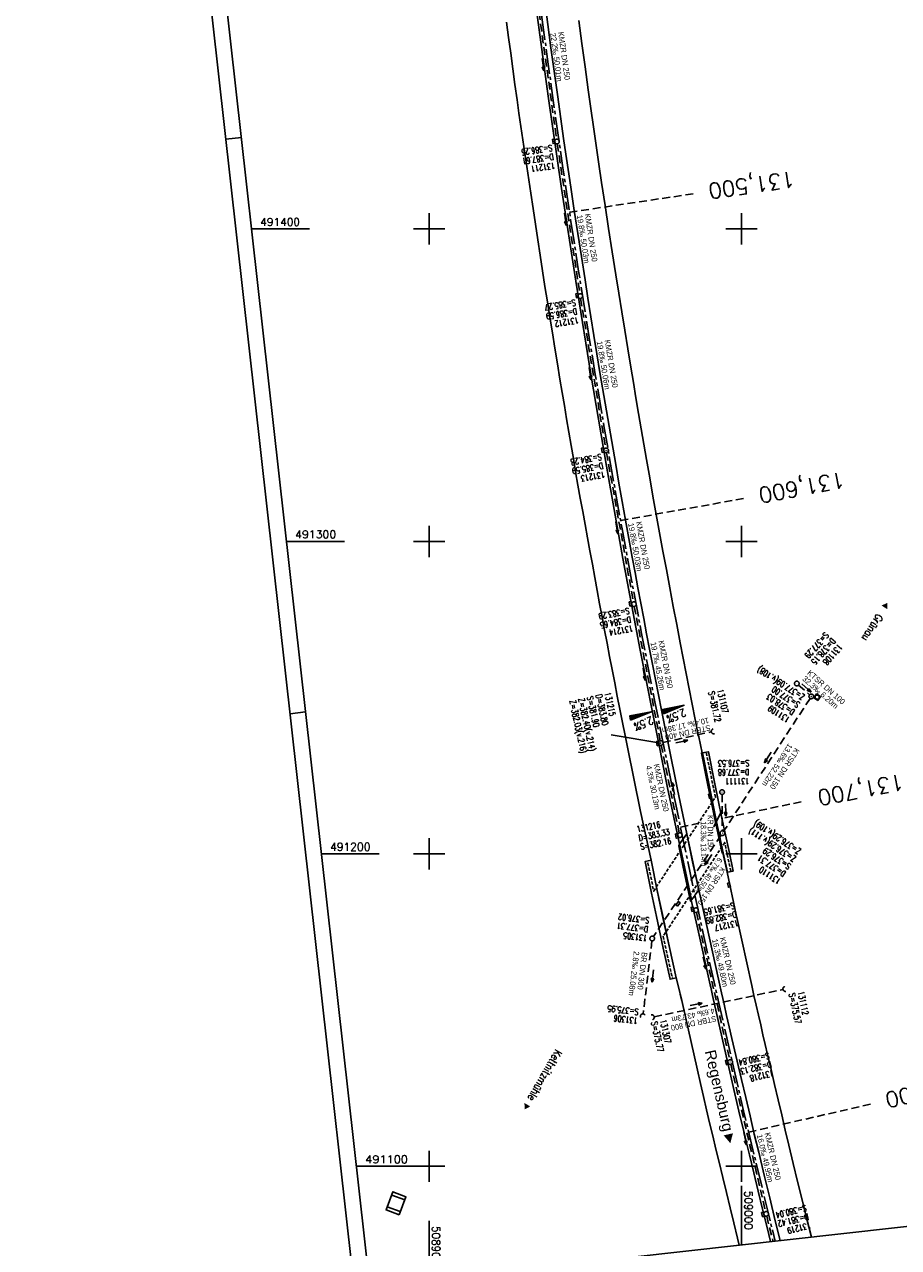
# Model space of a CAD drawing. Extents: x 508770 to 509192, y 490877 to 492038.
# Tile 2 of 6: x 508770 to 509050, y 491074 to 491465. Entities that reach past the tile are written whole.
import ezdxf
from ezdxf.enums import TextEntityAlignment as Align

# ---------------------------------------------------------------- set-up
doc = ezdxf.new("R2010")
doc.units = 0
doc.header["$LTSCALE"] = 10
doc.header["$MEASUREMENT"] = 0
for name, pattern in [('ACHSE', [5.5, 4, -0.5, 0.5, -0.5]), ('LT00', [0]), ('LT17', [0.15, 0.1, -0.05]), ('STRICHLINIE2', [0.375, 0.25, -0.125])]:
    doc.linetypes.add(name, pattern=pattern)
doc.layers.get('0').update_dxf_attribs({"linetype": 'LT00'})
for name, color, linetype in [('-BESCH', 7, 'STRICHLINIE2'), ('-BKAN003', 140, 'LT00'), ('-BKAN005', 140, 'LT00'), ('-BSCH003', 5, 'LT00'), ('-BSCH005', 5, 'LT00'), ('-Halt-Pfeil', 4, 'LT00'), ('-RICHTUNG-NAME', 250, 'Continuous'), ('A-TEXT-KILOMETER', 30, 'LT17'), ('AX-020', 250, 'ACHSE'), ('DFK_BEB_SCHR', 254, 'LT00'), ('DFK_BEBAUUNG', 250, 'LT00'), ('ORTSNAMEN', 7, 'Continuous'), ('QUER_OST', 11, 'LT00'), ('QUER_WEST', 11, 'LT00'), ('RAHMEN', 250, 'Continuous'), ('V_AFBR_BAB', 250, 'LT00'), ('V_BFBR_BAB', 250, 'LT00'), ('V_BR_KAPPE', 30, 'LT00'), ('V_BR_WID', 30, 'LT17'), ('V_KA_MULD', 182, 'LT00'), ('V_KA_PRUF', 182, 'LT00'), ('V_RASTER', 250, 'LT00'), ('V_SINKK', 182, 'LT00'), ('V_UK_DURCH', 182, 'LT00')]:
    doc.layers.add(name, color=color, linetype=linetype)
doc.styles.add('Arial', font='ARIAL.TTF')
doc.styles.add('Haltungsbeschriftung', font='ARIAL.TTF', dxfattribs={"width": 0.75})
doc.styles.add('Kilometrierung', font='romans.shx')
doc.styles.add('ROMANS', font='romans.shx', dxfattribs={"width": 0.8})
doc.styles.add('schachtbeschriftung', font='romans.shx', dxfattribs={"width": 0.75, "height": 0.2})
doc.styles.get("Standard").update_dxf_attribs({"font": 'romans.shx', "width": 0.8})

# ---------------------------------------------------------------- blocks, each defined once
blk = doc.blocks.new('SYMB1107')
at = {"color": 0, "linetype": 'ByBlock'}
for points in [[(-0.2, 0), (-0.196157, 0.039018), (-0.184776, 0.076537), (-0.166294, 0.111114), (-0.141421, 0.141421), (-0.111114, 0.166294), (-0.076537, 0.184776), (-0.039018, 0.196157), (0, 0.2)], [(0, 0.2), (0.039018, 0.196157), (0.076537, 0.184776), (0.111114, 0.166294), (0.141421, 0.141421), (0.166294, 0.111114), (0.184776, 0.076537), (0.196157, 0.039018), (0.2, 0)]]:
    blk.add_lwpolyline(points, dxfattribs=at)
blk = doc.blocks.new('SYMB0003')
at = {"color": 0, "linetype": 'ByBlock'}
for p, q in [((-0.015712, 0), (0.010166, 0.012015)), ((0, -0.021257), (-0.015712, 0)), ((0.010166, 0.012015), (0, -0.021257))]:
    blk.add_line(p, q, dxfattribs=at)
for points in [[(-0.031395, 0.499013), (-0.093691, 0.491144), (-0.154509, 0.475528), (-0.21289, 0.452414), (-0.267913, 0.422164), (-0.318712, 0.385257), (-0.364484, 0.342274), (-0.404509, 0.293893), (-0.438154, 0.240877), (-0.464888, 0.184062), (-0.484292, 0.124345), (-0.496058, 0.062667), (-0.5, 0)], [(-0.5, 0), (-0.496058, -0.062667), (-0.484292, -0.124345), (-0.464888, -0.184062), (-0.438154, -0.240877), (-0.404509, -0.293893), (-0.364485, -0.342274), (-0.318712, -0.385257), (-0.267914, -0.422164), (-0.21289, -0.452414), (-0.154509, -0.475529), (-0.093691, -0.491144), (-0.031395, -0.499014), (0.031395, -0.499014)], [(0.5, 0), (0.496057, 0.062667), (0.484292, 0.124345), (0.464888, 0.184062), (0.438153, 0.240877), (0.404509, 0.293893), (0.364484, 0.342274), (0.318712, 0.385257), (0.267913, 0.422164), (0.21289, 0.452414), (0.154509, 0.475528), (0.093691, 0.491144), (0.031395, 0.499013), (-0.031395, 0.499013)], [(0.031395, -0.499014), (0.093691, -0.491144), (0.154509, -0.475529), (0.21289, -0.452414), (0.267914, -0.422164), (0.318712, -0.385257), (0.364485, -0.342274), (0.404509, -0.293893), (0.438154, -0.240877), (0.464889, -0.184062), (0.484292, -0.124345), (0.496058, -0.062667), (0.5, 0)]]:
    blk.add_lwpolyline(points, dxfattribs=at)
blk = doc.blocks.new('SYMB1210')
at = {"color": 0, "linetype": 'ByBlock'}
blk.add_line((0.018815, -0.179014), (0.055623, -0.17119), dxfattribs=at)
for points in [[(-0.2, -0.2), (-0.2, 0.2), (0.2, 0.2), (0.2, -0.2), (-0.2, -0.2)], [(0.018815, 0.179014), (-0.018815, 0.179014), (-0.055623, 0.17119), (-0.09, 0.155885), (-0.120444, 0.133766), (-0.145623, 0.105801), (-0.164438, 0.073213), (-0.176067, 0.037424), (-0.18, 0)], [(-0.18, 0), (-0.176067, -0.037424), (-0.164438, -0.073213), (-0.145623, -0.105801), (-0.120444, -0.133766), (-0.09, -0.155885), (-0.055623, -0.17119), (-0.018815, -0.179014), (0.018815, -0.179014)], [(0.18, 0), (0.176067, 0.037424), (0.164438, 0.073213), (0.145623, 0.105801), (0.120444, 0.133766), (0.09, 0.155885), (0.055623, 0.17119), (0.018815, 0.179014)], [(0.055623, -0.17119), (0.09, -0.155885), (0.120444, -0.133766), (0.145623, -0.105801), (0.164438, -0.073213), (0.176067, -0.037424), (0.18, 0)]]:
    blk.add_lwpolyline(points, dxfattribs=at)
blk = doc.blocks.new('SYMB0011')
at = {"color": 0, "linetype": 'ByBlock'}
for p, q in [((0.5, 0), (-0.5, 0)), ((0, 0.5), (0, -0.5))]:
    blk.add_line(p, q, dxfattribs=at)
blk = doc.blocks.new('SYMB0652')
at = {"color": 0, "linetype": 'ByBlock'}
blk.add_lwpolyline([(-0.15, -0.075), (0.15, -0.075), (0.15, 0.075), (-0.15, 0.075), (-0.15, -0.075)], dxfattribs=at)
blk = doc.blocks.new('SYMB0070')
at = {"color": 0, "linetype": 'ByBlock'}
for p, q in [((-0.5, 0), (0.2, 0)), ((0.5, 0), (0.2, 0.1)), ((0.2, 0.1), (0.2, 0)), ((0.468, 0), (0.21, 0.086)), ((0.21, 0.086), (0.21, -0.086)), ((0.21, -0.086), (0.468, 0)), ((0.22, -0.072), (0.437, 0)), ((0.23, -0.058), (0.405, 0)), ((0.24, -0.045), (0.374, 0)), ((0.342, 0), (0.25, 0.031)), ((0.25, 0.031), (0.25, -0.031)), ((0.25, -0.031), (0.342, 0)), ((0.26, -0.017), (0.31, 0)), ((0.27, -0.003), (0.279, 0))]:
    blk.add_line(p, q, dxfattribs=at)
for points in [[(0.2, 0), (0.2, -0.1), (0.5, 0)], [(0.437, 0), (0.22, 0.072), (0.22, -0.072)], [(0.405, 0), (0.23, 0.058), (0.23, -0.058)], [(0.374, 0), (0.24, 0.045), (0.24, -0.045)], [(0.31, 0), (0.26, 0.017), (0.26, -0.017)], [(0.279, 0), (0.27, 0.003), (0.27, -0.003)]]:
    blk.add_lwpolyline(points, dxfattribs=at)

msp = doc.modelspace()

# ---------------------------------------------------------------- linework, layer by layer
at = {"layer": '-BESCH'}
for p, q in [((508934.16, 491476.78), (508940.82, 491428.73)), ((508941.03, 491427.24), (508948.26, 491379.25)), ((508948.49, 491377.77), (508956.52, 491329.88)), ((508956.78, 491328.4), (508965.39, 491280.64)), ((508965.67, 491279.17), (508973.99, 491236.21)), ((509018.26, 491254.01), (509021.78, 491250.9)), ((509021.94, 491249.77), (508994.28, 491207.25)), ((508974.87, 491235.63), (508990.33, 491239.04)), ((508980.08, 491206.7), (508974.29, 491234.74)), ((508993.79, 491219.01), (508993.87, 491207.37)), ((508993.46, 491206), (508971.84, 491173.54)), ((508985.56, 491181.22), (508996.21, 491134.11)), ((508971.33, 491172.17), (508968.54, 491148.8)), ((508972.05, 491147.84), (509013.26, 491156.6)), ((508996.55, 491132.65), (509007.72, 491085.5)), ((509008.07, 491084.05), (509010.09, 491075.98))]:
    msp.add_line(p, q, dxfattribs=at)
at = {"layer": '-BKAN005'}
msp.add_line((508993.65, 491213.88), (508991.11, 491208.66), dxfattribs=at)
at = {"layer": '-BSCH003'}
msp.add_line((508958.28, 491238.12), (508974.14, 491235.47), dxfattribs=at)
at = {"layer": 'A-TEXT-KILOMETER', "ltscale": 2.5}
for p, q in [((508944.97, 491405.35), (508984.53, 491411.25)), ((508961.31, 491306.69), (509000.69, 491313.73)), ((508994.63, 491211.52), (509019.61, 491216.77)), ((508980.46, 491208.55), (508986.38, 491209.79)), ((509002.29, 491110.96), (509041.3, 491119.89))]:
    msp.add_line(p, q, dxfattribs=at)
at = {"layer": 'AX-020', "ltscale": 0.2, "flags": 128}
msp.add_lwpolyline([(508906.39, 491995.15), (508906.23, 491986.71), (508905.99, 491969.98), (508905.82, 491953.25), (508905.74, 491936.51), (508905.74, 491919.78), (508905.82, 491903.05), (508905.98, 491886.31), (508906.22, 491869.58), (508906.54, 491852.85), (508906.94, 491836.12), (508907.42, 491819.4), (508907.97, 491802.67), (508908.61, 491785.95), (508909.33, 491769.24), (508910.13, 491752.52), (508911.01, 491735.81), (508911.97, 491719.11), (508913.01, 491702.4), (508914.12, 491685.71), (508915.32, 491669.02), (508916.6, 491652.33), (508917.96, 491635.66), (508919.39, 491618.98), (508920.91, 491602.32), (508922.51, 491585.66), (508924.18, 491569.01), (508925.94, 491552.37), (508927.77, 491535.74), (508929.69, 491519.12), (508931.68, 491502.5), (508933.76, 491485.9), (508935.91, 491469.31), (508938.14, 491452.72), (508940.45, 491436.15), (508942.84, 491419.59), (508945.31, 491403.04), (508947.86, 491386.5), (508950.49, 491369.97), (508953.2, 491353.46), (508955.98, 491336.96), (508958.85, 491320.48), (508961.79, 491304), (508964.81, 491287.55), (508967.92, 491271.1), (508971.1, 491254.67), (508972.29, 491248.62), (508975.57, 491232.21), (508978.94, 491215.82), (508982.38, 491199.44), (508985.89, 491183.09), (508989.48, 491166.74), (508993.14, 491150.41), (508996.87, 491134.1), (509000.68, 491117.81), (509004.55, 491101.53), (509008.49, 491085.26), (509010.75, 491076.06)], dxfattribs=at)
at = {"layer": 'DFK_BEB_SCHR'}
for p, q in [((508892.19, 491089.23), (508888.04, 491090.81)), ((508886.61, 491087.07), (508890.78, 491085.49))]:
    msp.add_line(p, q, dxfattribs=at)
at = {"layer": 'DFK_BEBAUUNG'}
msp.add_lwpolyline([(508890.39, 491084.46), (508886.22, 491086.04), (508888.44, 491091.84), (508892.58, 491090.26), (508890.39, 491084.46)], dxfattribs=at)
at = {"layer": 'QUER_OST'}
for p, q in [((508974.81, 491246.23), (508975.08, 491244.87)), ((508975.36, 491244.98), (508975.1, 491246.29)), ((508975.39, 491246.35), (508975.64, 491245.1)), ((508975.92, 491245.22), (508975.69, 491246.4)), ((508975.98, 491246.46), (508976.21, 491245.33)), ((508976.49, 491245.45), (508976.28, 491246.52)), ((508976.57, 491246.58), (508976.77, 491245.57)), ((508977.05, 491245.68), (508976.87, 491246.64)), ((508977.16, 491246.69), (508977.34, 491245.8)), ((508977.62, 491245.92), (508977.45, 491246.75)), ((508977.75, 491246.81), (508977.9, 491246.04)), ((508978.18, 491246.15), (508978.04, 491246.87)), ((508978.34, 491246.93), (508978.47, 491246.27)), ((508978.75, 491246.39), (508978.63, 491246.99)), ((508978.93, 491247.04), (508979.03, 491246.5)), ((508979.32, 491246.62), (508979.22, 491247.1)), ((508979.51, 491247.16), (508979.6, 491246.74)), ((508979.88, 491246.86), (508979.81, 491247.22)), ((508980.1, 491247.28), (508980.16, 491246.97)), ((508980.45, 491247.09), (508980.4, 491247.34)), ((508980.69, 491247.39), (508980.73, 491247.21)), ((508981.01, 491247.32), (508980.99, 491247.45)), ((508981.28, 491247.51), (508981.29, 491247.44)), ((508981.58, 491247.56), (508981.57, 491247.57))]:
    msp.add_line(p, q, dxfattribs=at)
msp.add_lwpolyline([(508975.03, 491244.85), (508974.76, 491246.22), (508981.62, 491247.58), (508975.03, 491244.85)], dxfattribs=at)
at = {"layer": 'QUER_WEST'}
for p, q in [((508969.01, 491245.08), (508969.09, 491244.66)), ((508969.38, 491244.78), (508969.3, 491245.14)), ((508969.6, 491245.2), (508969.66, 491244.89)), ((508969.94, 491245.01), (508969.89, 491245.26)), ((508970.19, 491245.31), (508970.22, 491245.13)), ((508970.51, 491245.25), (508970.48, 491245.37)), ((508970.77, 491245.43), (508970.79, 491245.36)), ((508971.07, 491245.48), (508971.07, 491245.49)), ((508964.3, 491244.15), (508964.57, 491242.79)), ((508964.85, 491242.9), (508964.59, 491244.21)), ((508964.89, 491244.27), (508965.14, 491243.02)), ((508965.42, 491243.14), (508965.18, 491244.32)), ((508965.48, 491244.38), (508965.7, 491243.25)), ((508965.98, 491243.37), (508965.77, 491244.44)), ((508966.07, 491244.5), (508966.27, 491243.49)), ((508966.55, 491243.61), (508966.36, 491244.56)), ((508966.65, 491244.62), (508966.83, 491243.72)), ((508967.11, 491243.84), (508966.95, 491244.67)), ((508967.24, 491244.73), (508967.4, 491243.96)), ((508967.68, 491244.07), (508967.54, 491244.79)), ((508967.83, 491244.85), (508967.96, 491244.19)), ((508968.24, 491244.31), (508968.13, 491244.91)), ((508968.42, 491244.97), (508968.53, 491244.43)), ((508968.81, 491244.54), (508968.71, 491245.02))]:
    msp.add_line(p, q, dxfattribs=at)
msp.add_lwpolyline([(508964.52, 491242.77), (508964.25, 491244.14), (508971.12, 491245.5), (508964.52, 491242.77)], dxfattribs=at)
at = {"layer": 'RAHMEN'}
for p, q in [((508834.96, 491428.71), (508839.93, 491429.26)), ((508855.52, 491244.85), (508860.49, 491245.41))]:
    msp.add_line(p, q, dxfattribs=at)
for points in [[(508770.5, 492005.11), (508896.64, 490877.14), (509191.8, 490910.15), (509065.66, 492038.12), (508770.5, 492005.11)], [(508778.24, 491980.82), (508881.05, 491061.55), (509166.27, 491093.45), (509063.47, 492012.72), (508778.24, 491980.82)]]:
    msp.add_lwpolyline(points, dxfattribs=at)
at = {"layer": 'V_AFBR_BAB'}
for points in [[(508986.17, 491238.09), (508986.33, 491237.46), (508987.43, 491232.31), (508987.15, 491232.24), (508989.12, 491222.48), (508991.58, 491210.71), (508993.78, 491200.26), (508994.01, 491200.37), (508995.38, 491194.09), (508998.28, 491180.45), (508998.48, 491179.67)], [(508988.78, 491177.44), (508988.56, 491178.38), (508986.34, 491188.51), (508984.42, 491197.47), (508982.54, 491206.44), (508979.56, 491220.58), (508976.56, 491235.44), (508976.38, 491236.29)], [(508980.41, 491155.14), (508980.21, 491155.69), (508979.13, 491160.3), (508976.96, 491170.03), (508974.68, 491180.59), (508973.05, 491188.31), (508971.09, 491197.96), (508967.67, 491213.51), (508967.56, 491214.05)], [(508977.34, 491216.09), (508977.54, 491215.16), (508980.11, 491203.15), (508979.95, 491202.57), (508981.34, 491195.79), (508983.68, 491184.82), (508983.92, 491185.15), (508985.82, 491176.86), (508989.96, 491158.09), (508990.13, 491157.31)]]:
    msp.add_lwpolyline(points, dxfattribs=at)
at = {"layer": 'V_BFBR_BAB'}
for points in [[(508977.34, 491216.09), (508976.33, 491221.11), (508973.4, 491235.71), (508967.57, 491265.14), (508962.06, 491294.58), (508956.74, 491324.03), (508951.72, 491353.55), (508946.92, 491383.26), (508942.38, 491412.95), (508938.09, 491442.45), (508934.04, 491472.37), (508930.25, 491502.13), (508926.7, 491531.99), (508923.45, 491561.8), (508920.41, 491591.73), (508917.67, 491621.59), (508915.56, 491646.54), (508913.94, 491666.75), (508912.56, 491686.38), (508911.89, 491697.26)], [(508976.38, 491236.29), (508975.4, 491241.16), (508974.43, 491246.03), (508973.46, 491250.91), (508972.49, 491255.78), (508971.53, 491260.66), (508970.58, 491265.53), (508969.64, 491270.44), (508968.7, 491275.35), (508967.78, 491280.26), (508966.86, 491285.17), (508965.95, 491290.09), (508965.05, 491295), (508963.97, 491300.92), (508962.89, 491306.83), (508961.83, 491312.75), (508960.77, 491318.67), (508959.73, 491324.58), (508958.02, 491334.41), (508956.34, 491344.24), (508954.7, 491354.07), (508953.72, 491360.01), (508952.75, 491365.94), (508951.8, 491371.88), (508950.85, 491377.82), (508949.91, 491383.75), (508948.75, 491391.14), (508947.61, 491398.54), (508946.48, 491405.93), (508945.37, 491413.33), (508943.18, 491428.19), (508941.05, 491443.06), (508940.01, 491450.5), (508938.99, 491457.94), (508937.98, 491465.38), (508937, 491472.83)], [(508967.56, 491214.05), (508963.62, 491233.61), (508962.77, 491237.83), (508961.93, 491242.06), (508961.08, 491246.28), (508960.24, 491250.5), (508959.41, 491254.73), (508958.58, 491258.96), (508957.76, 491263.18), (508956.96, 491267.4), (508956.16, 491271.61), (508955.37, 491275.83), (508954.59, 491280.05), (508953.81, 491284.27), (508953.04, 491288.49), (508952.26, 491292.71), (508951.49, 491296.93), (508950.71, 491301.15), (508949.94, 491305.37), (508949.18, 491309.59), (508948.41, 491313.81), (508947.66, 491318.04), (508946.91, 491322.26), (508946.18, 491326.5), (508945.45, 491330.73), (508944.73, 491334.97), (508944.01, 491339.21), (508943.3, 491343.45), (508942.6, 491347.69), (508941.89, 491351.93), (508941.08, 491356.88), (508940.26, 491361.82), (508939.45, 491366.77), (508938.65, 491371.72), (508937.85, 491376.67), (508937.07, 491381.62), (508936.3, 491386.59), (508935.53, 491391.57), (508934.77, 491396.55), (508934.02, 491401.53), (508933.28, 491406.5), (508932.53, 491411.48), (508931.9, 491415.74), (508931.27, 491419.99), (508930.64, 491424.25), (508930.01, 491428.5), (508929.39, 491432.76), (508928.78, 491437.02), (508928.17, 491441.28), (508927.48, 491446.26), (508926.79, 491451.25), (508926.12, 491456.23), (508925.45, 491461.22), (508924.79, 491466.21)], [(508986.17, 491238.09), (508985.2, 491242.99), (508984.22, 491247.89), (508983.25, 491252.79), (508982.29, 491257.69), (508981.33, 491262.59), (508980.38, 491267.49), (508979.25, 491273.36), (508978.13, 491279.22), (508977.03, 491285.09), (508975.94, 491290.96), (508974.85, 491296.83), (508973.77, 491302.7), (508972.71, 491308.58), (508971.65, 491314.46), (508970.61, 491320.35), (508969.58, 491326.23), (508968.72, 491331.15), (508967.88, 491336.06), (508967.05, 491340.98), (508966.22, 491345.9), (508965.4, 491350.82), (508964.58, 491355.74), (508963.6, 491361.66), (508962.63, 491367.58), (508961.67, 491373.5), (508960.71, 491379.42), (508959.76, 491385.35), (508958.6, 491392.72), (508957.45, 491400.09), (508956.32, 491407.46), (508955.21, 491414.84), (508954.33, 491420.77), (508953.47, 491426.7), (508952.61, 491432.63), (508951.77, 491438.56), (508950.94, 491444.49), (508949.91, 491451.9), (508948.89, 491459.31), (508947.89, 491466.73)], [(509022.33, 491077.35), (509022.24, 491077.71), (509020.81, 491083.51), (509019.38, 491089.32), (509017.97, 491095.12), (509016.56, 491100.93), (509015.17, 491106.74), (509014.02, 491111.59), (509012.87, 491116.44), (509011.73, 491121.29), (509010.6, 491126.14), (509009.46, 491130.99), (509008.33, 491135.84), (509007.59, 491138.98), (509006.86, 491142.12), (509006.13, 491145.27), (509005.41, 491148.41), (509004.69, 491151.55), (509003.98, 491154.7), (509003.28, 491157.85), (508998.48, 491179.67)], [(508988.78, 491177.44), (508993.6, 491155.57), (508994.41, 491151.91), (508995.23, 491148.26), (508996.07, 491144.6), (508996.91, 491140.95), (508997.76, 491137.3), (508998.61, 491133.65), (508999.97, 491127.82), (509001.34, 491121.98), (509002.72, 491116.15), (509004.1, 491110.32), (509005.49, 491104.49), (509007.25, 491097.18), (509009.02, 491089.87), (509010.8, 491082.57), (509012.35, 491076.24)], [(508980.41, 491155.14), (508980.86, 491153.02), (508985.9, 491130.75), (508986.86, 491126.54), (508987.83, 491122.34), (508988.81, 491118.13), (508989.8, 491113.93), (508990.8, 491109.73), (508991.81, 491105.54), (508992.82, 491101.34), (508993.99, 491096.47), (508995.16, 491091.61), (508996.34, 491086.75), (508997.53, 491081.88), (508998.72, 491077.02), (508999.27, 491074.77)], [(509009.29, 491075.89), (509008.18, 491080.41), (509006.75, 491086.24), (509005.33, 491092.07), (509003.91, 491097.9), (509002.51, 491103.73), (509001.5, 491107.91), (509000.5, 491112.08), (508999.51, 491116.26), (508998.53, 491120.44), (508997.55, 491124.63), (508996.58, 491128.81), (508995.63, 491133), (508990.72, 491154.65), (508990.13, 491157.31)]]:
    msp.add_lwpolyline(points, dxfattribs=at)
at = {"layer": 'V_BR_KAPPE'}
for points in [[(508997.37, 491194.5), (508995.49, 491194.1), (508994.14, 491200.32), (508991.94, 491210.78), (508989.5, 491222.52), (508987.53, 491232.3), (508989.43, 491232.69), (508991.4, 491222.99), (508993.75, 491211.44), (508996.02, 491200.72), (508997.37, 491194.5)], [(508983.98, 491185.24), (508981.71, 491195.86), (508980.17, 491203.16), (508980.86, 491204.16), (508982.51, 491206.42), (508984.36, 491197.45), (508986.3, 491188.49), (508985.19, 491186.84), (508984.92, 491186.41), (508983.98, 491185.24)], [(508971.03, 491197.95), (508969.12, 491197.53), (508971.19, 491187.41), (508972.74, 491179.91), (508974.94, 491169.79), (508977.16, 491159.89), (508979.05, 491160.29), (508976.9, 491169.98), (508974.58, 491180.57), (508972.99, 491188.28), (508971.03, 491197.95)]]:
    msp.add_lwpolyline(points, dxfattribs=at)
at = {"layer": 'V_BR_WID'}
for points in [[(508970.05, 491197.06), (508971.89, 491188.1), (508991.63, 491218.12), (508988.78, 491232.15)], [(508996.62, 491194.44), (508994.63, 491203.63), (508974.89, 491173.6), (508977.81, 491160.58)]]:
    msp.add_lwpolyline(points, dxfattribs=at)
at = {"layer": 'V_RASTER'}
for p, q in [((508900, 491395), (508900, 491405)), ((509000, 491405), (509000, 491395)), ((508861.7, 491400), (508843.2, 491400)), ((508905, 491400), (508895, 491400)), ((509005, 491400), (508995, 491400)), ((508900, 491295), (508900, 491305)), ((509000, 491305), (509000, 491295)), ((508854.38, 491300), (508872.88, 491300)), ((508895, 491300), (508905, 491300)), ((508995, 491300), (509005, 491300)), ((508900, 491195), (508900, 491205)), ((509000, 491205), (509000, 491195)), ((508884.07, 491200), (508865.57, 491200)), ((508905, 491200), (508895, 491200)), ((509005, 491200), (508995, 491200)), ((508900, 491095), (508900, 491105)), ((509000, 491105), (509000, 491095)), ((508876.75, 491100), (508905, 491100)), ((508995, 491100), (509005, 491100)), ((509000, 491093.75), (509000, 491074.86)), ((508900, 491063.67), (508900, 491082.56))]:
    msp.add_line(p, q, dxfattribs=at)

# ---------------------------------------------------------------- block references
at = {"layer": '-Halt-Pfeil', "yscale": 3.999999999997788, "zscale": 4}
for p, xscale, rotation in [((508936.5, 491452.61), 4.00000000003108, 277.8884533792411), ((508943.66, 491403.1), 3.999999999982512, 278.560223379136), ((508951.52, 491353.66), 4.000000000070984, 279.5158433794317), ((508960.1, 491304.34), 3.999999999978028, 280.2306833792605), ((508968.85, 491257.5), 3.999999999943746, 280.9634433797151), ((509020.77, 491253.1), 4.000000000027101, 318.5410833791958), ((508980.88, 491235.94), 3.999999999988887, 12.44584337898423), ((509008.43, 491230.82), 3.999999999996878, 236.9636633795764), ((508978.17, 491220.92), 3.999999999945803, 101.6796133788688), ((508994.93, 491214.06), 4.000000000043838, 270.4111833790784), ((508989.4, 491198.12), 4.000000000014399, 236.332753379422), ((508988.2, 491165.03), 3.99999999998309, 282.7378133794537), ((508971.61, 491160.88), 4.000000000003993, 263.1751333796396), ((508985.48, 491151.85), 4.000000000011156, 11.99939337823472), ((509001.16, 491108.85), 3.999999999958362, 283.329063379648)]:
    msp.add_blockref('SYMB0070', p, dxfattribs=dict(at, xscale=xscale, rotation=rotation))
at = {"layer": 'V_BR_WID', "xscale": 0.0999999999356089, "yscale": 0.09999999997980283, "zscale": 0.1, "rotation": 276.3810133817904}
for p in [(508988.78, 491232.15), (508991.63, 491218.12), (508994.63, 491203.63), (508970.05, 491197.06), (508996.62, 491194.44), (508971.89, 491188.1), (508974.89, 491173.6), (508977.81, 491160.58)]:
    msp.add_blockref('SYMB0011', p, dxfattribs=at)
at = {"layer": 'V_KA_MULD', "xscale": 3.799999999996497, "yscale": 3.799999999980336, "zscale": 3.8, "rotation": 56.32440826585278}
msp.add_blockref('SYMB1210', (509024.22, 491250.15), dxfattribs=at)
at = {"layer": 'V_KA_PRUF', "xscale": 1.49999999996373, "yscale": 1.499999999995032, "zscale": 1.5, "rotation": 276.3810133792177}
for p in [(508940.92, 491427.98), (508948.37, 491378.51), (508956.64, 491329.14), (508965.53, 491279.9), (509017.7, 491254.5), (509022.34, 491250.4), (508974.14, 491235.47), (508993.78, 491219.76), (508980.24, 491205.96), (508993.87, 491206.62), (508985.4, 491181.96), (508971.42, 491172.91), (508996.38, 491133.38), (509007.89, 491084.77)]:
    msp.add_blockref('SYMB0003', p, dxfattribs=at)
at = {"layer": 'V_SINKK', "yscale": 4.499999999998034, "zscale": 4.5}
for p, xscale, rotation in [((508939.92, 491428.05), 4.499999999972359, 98.34257793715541), ((508947.43, 491378.64), 4.499999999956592, 98.84329305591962), ((508955.59, 491329.18), 4.499999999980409, 98.95299556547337), ((508964.51, 491280.04), 4.500000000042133, 100.5814059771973), ((508973.23, 491235.34), 4.499999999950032, 101.062621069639), ((508989.91, 491218.48), 4.499999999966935, 101.6523752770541), ((508979.32, 491205.75), 4.499999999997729, 102.1588128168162), ((508996, 491190.03), 4.500000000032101, 103.0132509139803), ((508979.68, 491184.04), 4.499999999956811, 52.44718816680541), ((508984.33, 491182.29), 4.499999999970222, 102.2767514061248), ((508995.34, 491133.24), 4.500000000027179, 103.1738365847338), ((509006.89, 491084.6), 4.49999999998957, 283.6836008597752)]:
    msp.add_blockref('SYMB0652', p, dxfattribs=dict(at, xscale=xscale, rotation=rotation))
at = {"layer": 'V_UK_DURCH', "yscale": 3.999999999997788, "zscale": 4}
for p, xscale, rotation in [((508991.11, 491239.22), 3.999999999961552, 105.9773377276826), ((509014.05, 491156.77), 4.000000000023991, 103.5577208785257), ((508968.44, 491148.01), 3.999999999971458, 29.64864158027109), ((508971.27, 491147.68), 3.999999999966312, 284.2630860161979)]:
    msp.add_blockref('SYMB1107', p, dxfattribs=dict(at, xscale=xscale, rotation=rotation))

# ---------------------------------------------------------------- texts
at = {"layer": '-BKAN003', "style": 'Haltungsbeschriftung'}
for s, rotation, width, p in [('22.2‰ 50.01m', 277.8884, 0.95, (508938.76, 491462.6)), ('KMZR DN 250', 277.8884, 0.95, (508941.29, 491462.95)), ('19.8‰ 50.03m', 278.5602, 0.95, (508947.3, 491404.36)), ('KMZR DN 250', 278.5602, 0.95, (508949.83, 491404.74)), ('19.8‰ 50.06m', 279.5158, 0.95, (508953.63, 491363.94)), ('KMZR DN 250', 279.5158, 0.95, (508956.15, 491364.37)), ('19.8‰ 50.03m', 280.2307, 0.95, (508963.7, 491305.73)), ('KMZR DN 250', 280.2307, 0.95, (508966.22, 491306.19)), ('19.7‰ 45.26m', 280.9634, 0.95, (508970.85, 491267.59)), ('KMZR DN 250', 280.9634, 0.95, (508973.37, 491268.08)), ('32.3‰ 6.20m', 318.5411, 0.95, (509019.29, 491255.77)), ('KTSR DN 100', 318.5411, 0.95, (509020.84, 491257.66)), ('10.4‰ 17.38m', 192.4458, 0.85, (508989.33, 491243.65)), ('STBR DN 400', 192.4458, 0.85, (508989.85, 491241.3)), ('13.6‰ 52.22m', 236.9637, 0.95, (509015.02, 491235.47)), ('KTSR DN 150', 236.9637, 0.95, (509017.17, 491234.07)), ('4.3‰ 30.13m', 281.6796, 0.95, (508969.37, 491228.09)), ('KMZR DN 250', 281.6796, 0.95, (508971.88, 491228.61)), ('6.7‰ 40.50m', 236.3328, 0.7, (508992.53, 491199.05)), ('KTSR DN 150', 236.3328, 0.7, (508993.5, 491195.9)), ('16.3‰ 49.80m', 282.7378, 0.95, (508990.54, 491172.54)), ('KMZR DN 250', 282.7378, 0.95, (508993.03, 491173.1)), ('2.8‰ 25.08m', 263.1751, 0.95, (508965.54, 491168.93)), ('BR DN 300', 263.1751, 0.95, (508968.09, 491168.63)), ('4.6‰ 43.73m', 191.9994, 0.85, (508991.18, 491150.7)), ('STBR DN 800', 191.9994, 0.85, (508991.71, 491148.2)), ('16.0‰ 49.95m', 283.3291, 0.95, (509004.87, 491109.98)), ('KMZR DN 250', 283.3291, 0.95, (509007.36, 491110.57))]:
    msp.add_text(s, height=1.8, rotation=rotation, dxfattribs=dict(at, width=width)).set_placement(p)
at = {"layer": '-BKAN005', "style": 'Haltungsbeschriftung', "width": 0.7}
for s, p in [('18.3‰ 13.14m', (508986.91, 491210.42)), ('KR DN 150', (508989.14, 491212.42))]:
    msp.add_text(s, height=1.8, rotation=270.4112, dxfattribs=at).set_placement(p)
at = {"layer": '-BSCH003', "style": 'schachtbeschriftung', "width": 0.75}
for s, rotation, p in [('S=386.26', 188.5602, (508939.3, 491426.98)), ('D=387.61', 188.5602, (508939.73, 491424.13)), ('131211', 188.5602, (508940.16, 491421.29)), ('S=385.27', 189.5158, (508946.77, 491377.48)), ('D=386.59', 189.5158, (508947.24, 491374.64)), ('131212', 189.5158, (508947.72, 491371.8)), ('S=384.28', 190.2307, (508955.05, 491328.09)), ('D=385.59', 190.2307, (508955.57, 491325.26)), ('131213', 190.2307, (508956.08, 491322.42)), ('S=383.29', 190.9634, (508963.95, 491278.83)), ('D=384.65', 190.9634, (508964.5, 491276.01)), ('131214', 190.9634, (508965.05, 491273.18)), ('S=377.29', 228.5411, (509026.65, 491271.13)), ('D=378.15', 228.5411, (509028.8, 491269.22)), ('131108', 228.5411, (509030.96, 491267.32)), ('Z=377.09(v.108)', 146.9637, (509020.47, 491250.72)), ('Z=382.03(v.216)', 282.4458, (508944.87, 491248.97)), ('Z=382.40(v.214)', 282.4458, (508947.68, 491249.59)), ('S=381.90', 282.4458, (508950.49, 491250.21)), ('D=383.80', 282.4458, (508953.3, 491250.83)), ('131215', 282.4458, (508956.11, 491251.45)), ('S=381.72', 282.4424, (508989.35, 491251.8)), ('131107', 282.4424, (508992.17, 491252.42)), ('D=378.03', 146.9637, (509017.33, 491245.9)), ('S=377.00', 146.9637, (509018.9, 491248.31)), ('131109', 146.9637, (509015.76, 491243.48)), ('131216', 11.6796, (508966.66, 491206.88)), ('Z=376.29(v.109)', 146.3328, (509019.24, 491201.34)), ('D=383.33', 11.6796, (508967.25, 491204.06)), ('Z=376.29(v.111)', 146.3328, (509017.65, 491198.94)), ('S=382.16', 11.6796, (508967.83, 491201.24)), ('D=377.31', 146.3328, (509014.45, 491194.15)), ('S=376.29', 146.3328, (509016.05, 491196.55)), ('131110', 146.3328, (509012.86, 491191.75)), ('S=381.65', 192.7378, (508997.54, 491184.49)), ('S=376.02', 173.1751, (508970.61, 491179.69)), ('D=382.89', 192.7378, (508998.17, 491181.68)), ('131217', 192.7378, (508998.81, 491178.87)), ('D=377.31', 173.1751, (508970.26, 491176.83)), ('131305', 173.1751, (508969.92, 491173.97)), ('S=375.57', 281.9994, (509015.14, 491155.21)), ('131112', 281.9994, (509017.96, 491155.81)), ('S=375.95', 173.1785, (508967.19, 491150.39)), ('131306', 173.1785, (508966.85, 491147.53)), ('S=375.77', 281.9994, (508971.07, 491146.12)), ('131307', 281.9994, (508973.89, 491146.72)), ('S=380.84', 193.3291, (509008.69, 491136.45)), ('D=382.13', 193.3291, (509009.36, 491133.65)), ('131218', 193.3291, (509010.02, 491130.85)), ('S=380.04', 194.0838, (509020.52, 491087.71)), ('D=381.42', 194.0838, (509021.22, 491084.92)), ('131219', 194.0838, (509021.92, 491082.13))]:
    msp.add_text(s, height=2, rotation=rotation, dxfattribs=at).set_placement(p)
at = {"layer": '-BSCH005', "style": 'schachtbeschriftung', "width": 0.75}
for s, p in [('S=376.53', (509002.51, 491230.04)), ('D=377.68', (509002.53, 491227.16)), ('131111', (509002.55, 491224.28))]:
    msp.add_text(s, height=2, rotation=180.4112, dxfattribs=at).set_placement(p)
at = {"layer": '-RICHTUNG-NAME', "insert": (508994.19, 491105.9), "char_height": 3.5, "width": 38.388, "attachment_point": 9, "rotation": 282.86, "style": 'Arial'}
msp.add_mtext('\\pt4,12,15.5,23.75;{\\fSwis721 BlkOul BT|b0|i0|c0|p82;Regensburg\\fArial|b0|i0|c0|p32;►}', dxfattribs=at)
at = {"layer": 'A-TEXT-KILOMETER', "style": 'Kilometrierung'}
for s, rotation, p in [('131,500', 188.381, (508989.48, 491411.99)), ('131,600', 190.8216, (509005.61, 491314.61)), ('131,700', 191.0603, (509024.5, 491217.8)), ('131,800', 193.381, (509046.17, 491121))]:
    msp.add_text(s, height=5, rotation=rotation, dxfattribs=at).set_placement(p, align=Align.MIDDLE_RIGHT)
at = {"layer": 'ORTSNAMEN', "char_height": 2.5, "width": 45.7262, "attachment_point": 8, "style": 'ROMANS'}
for s, insert, rotation in [('{\\fArial|b0|i0|c0|p32;◄   }Grünau ', (509042.16, 491275.18), 238.2063), ('Kettnitzmühle{\\H0.8947x; \\fArial|b0|i0|c0|p32;\\H1.118x;►}', (508934.96, 491127.97), 240.0332)]:
    msp.add_mtext(s, dxfattribs=dict(at, insert=insert, rotation=rotation))
at = {"layer": 'QUER_OST', "style": 'ROMANS', "width": 0.8}
msp.add_text('2.5%', height=2.5, rotation=202.5008, dxfattribs=at).set_placement((508981.55, 491246.52))
at = {"layer": 'QUER_WEST', "style": 'ROMANS', "width": 0.8}
msp.add_text('2.5%', height=2.5, rotation=202.5008, dxfattribs=at).set_placement((508971.09, 491244.02))
at = {"layer": 'V_RASTER'}
for s, rotation, width, p in [(' 491400', 359.9995, 0.994, (508844.2, 491401)), (' 491300', 359.9995, 1.021, (508855.38, 491301)), (' 491200', 359.9995, 1.006, (508866.57, 491201)), (' 491100', 359.9995, 1.063, (508877.75, 491101)), (' 509000', 269.9995, 0.962, (509001, 491093.75)), (' 508900', 269.9995, 0.976, (508901, 491082.56))]:
    msp.add_text(s, height=2.5, rotation=rotation, dxfattribs=dict(at, width=width)).set_placement(p)

doc.saveas('drawing.dxf')
